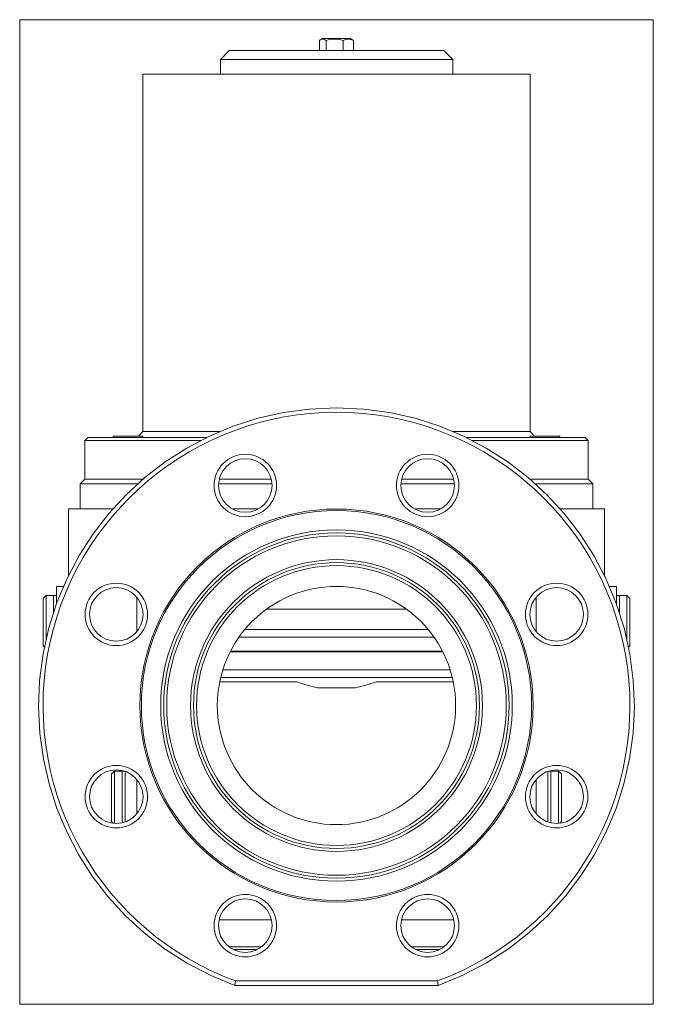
# Model space of a CAD drawing. Extents: x 6.9 to 15.3, y 2.1 to 15.1.
import ezdxf
from ezdxf.xclip import XClip

# ---------------------------------------------------------------- set-up
doc = ezdxf.new("R2010")
doc.units = 0
doc.header["$MEASUREMENT"] = 0
doc.header["$XCLIPFRAME"] = 2
doc.layers.get('0').update_dxf_attribs({"linetype": 'CONTINUOUS'})
for name, color, linetype in [('CEWKA_80', 7, 'CONTINUOUS'), ('WA_031_01_00_010', 7, 'CONTINUOUS'), ('WA_031_01_00_012', 7, 'CONTINUOUS'), ('WA_080_01_00_001', 7, 'CONTINUOUS'), ('WA_080_01_01_001', 7, 'CONTINUOUS'), ('WA_080_01_02_003', 7, 'CONTINUOUS'), ('WA_080_01_02_005', 7, 'CONTINUOUS'), ('WA_080_01_07_001', 7, 'CONTINUOUS'), ('WA_091_01_00_005', 7, 'CONTINUOUS'), ('WA_112_01_03B_G_', 7, 'CONTINUOUS'), ('Ś-006M6X12SZEŚC_', 7, 'CONTINUOUS'), ('Ś-027IMBUSM6X18', 7, 'CONTINUOUS')]:
    doc.layers.add(name, color=color, linetype=linetype)

# ---------------------------------------------------------------- blocks, each defined once
blk = doc.blocks.new('SE1')
at = {"layer": 'CEWKA_80', "color": 7, "linetype": 'CONTINUOUS', "lineweight": 0}
for p, q in [((8.576, 14.415), (13.694, 14.415)), ((8.576, 14.415), (8.576, 9.69)), ((13.694, 9.69), (13.694, 14.415)), ((8.576, 9.69), (9.592, 9.69)), ((12.678, 9.69), (13.694, 9.69))]:
    blk.add_line(p, q, dxfattribs=at)
at = {"layer": 'WA_031_01_00_010', "color": 7, "linetype": 'CONTINUOUS', "lineweight": 0}
for p, q in [((7.297, 7.525), (7.257, 7.485)), ((7.257, 7.485), (7.257, 6.856)), ((7.297, 7.525), (7.297, 6.943)), ((7.395, 7.525), (7.297, 7.525)), ((7.395, 7.525), (7.395, 7.297)), ((14.875, 7.525), (14.875, 7.297)), ((14.974, 7.525), (14.875, 7.525)), ((15.013, 7.485), (14.974, 7.525)), ((14.974, 7.525), (14.974, 6.943)), ((15.013, 7.485), (15.013, 6.856)), ((7.257, 6.856), (7.274, 6.838)), ((14.996, 6.838), (15.013, 6.856)), ((8.202, 5.202), (8.163, 5.163)), ((8.163, 5.163), (8.163, 4.533)), ((8.202, 5.202), (8.202, 4.509)), ((8.301, 5.202), (8.202, 5.202)), ((8.301, 5.202), (8.301, 4.517)), ((13.97, 5.202), (13.97, 4.517)), ((14.068, 5.202), (13.97, 5.202)), ((14.108, 5.163), (14.068, 5.202)), ((14.068, 5.202), (14.068, 4.509)), ((14.108, 5.163), (14.108, 4.533)), ((8.163, 4.533), (8.185, 4.511)), ((14.086, 4.511), (14.108, 4.533))]:
    blk.add_line(p, q, dxfattribs=at)
at = {"layer": 'WA_031_01_00_012', "color": 7, "linetype": 'CONTINUOUS', "lineweight": 0}
for p, q in [((7.395, 7.525), (7.395, 7.297)), ((7.434, 7.525), (7.395, 7.525)), ((14.875, 7.525), (14.836, 7.525)), ((14.875, 7.525), (14.875, 7.297)), ((8.301, 5.202), (8.301, 4.517)), ((8.328, 5.202), (8.301, 5.202)), ((13.97, 5.202), (13.942, 5.202)), ((13.97, 5.202), (13.97, 4.517))]:
    blk.add_line(p, q, dxfattribs=at)
at = {"layer": 'WA_080_01_00_001', "color": 7, "linetype": 'CONTINUOUS', "lineweight": 0}
for p, q in [((8.576, 9.69), (8.517, 9.631)), ((9.592, 9.69), (8.576, 9.69)), ((13.694, 9.69), (12.678, 9.69)), ((13.753, 9.631), (13.694, 9.69)), ((7.848, 9.611), (7.808, 9.572)), ((9.34, 9.572), (7.808, 9.572)), ((7.808, 9.572), (7.808, 9.06)), ((7.848, 9.611), (9.419, 9.611)), ((12.851, 9.611), (14.423, 9.611)), ((14.462, 9.572), (12.93, 9.572)), ((14.462, 9.572), (14.423, 9.611)), ((14.462, 9.06), (14.462, 9.572)), ((8.576, 9.06), (7.808, 9.06)), ((10.275, 9.06), (9.585, 9.06)), ((12.685, 9.06), (11.996, 9.06)), ((14.462, 9.06), (13.694, 9.06))]:
    blk.add_line(p, q, dxfattribs=at)
at = {"layer": 'WA_080_01_01_001', "color": 7, "linetype": 'CONTINUOUS', "lineweight": 0}
blk.add_line((9.605, 6.438), (12.666, 6.438), dxfattribs=at)
at = {"layer": 'WA_080_01_02_003', "color": 7, "linetype": 'CONTINUOUS', "lineweight": 0}
for p, q in [((12.542, 6.777), (9.729, 6.777)), ((12.637, 6.541), (9.633, 6.541))]:
    blk.add_line(p, q, dxfattribs=at)
at = {"layer": 'WA_080_01_02_005', "color": 7, "linetype": 'CONTINUOUS', "lineweight": 0}
blk.add_line((10.208, 7.341), (12.062, 7.341), dxfattribs=at)
at = {"layer": 'WA_080_01_07_001', "color": 7, "linetype": 'CONTINUOUS', "lineweight": 0}
for p, q in [((9.922, 7.072), (12.349, 7.072)), ((12.424, 6.974), (9.847, 6.974)), ((9.735, 6.789), (12.536, 6.789))]:
    blk.add_line(p, q, dxfattribs=at)
at = {"layer": 'WA_091_01_00_005', "color": 7, "linetype": 'CONTINUOUS', "lineweight": 0}
for p, q in [((9.718, 14.73), (9.6, 14.611)), ((9.718, 14.73), (12.553, 14.73)), ((12.671, 14.611), (12.553, 14.73)), ((9.6, 14.611), (9.6, 14.415)), ((9.6, 14.611), (12.671, 14.611)), ((12.671, 14.415), (12.671, 14.611))]:
    blk.add_line(p, q, dxfattribs=at)
at = {"layer": 'WA_112_01_03B_G_', "color": 7, "linetype": 'CONTINUOUS', "lineweight": 0}
for p, q in [((7.808, 9.06), (7.749, 9.001)), ((7.749, 9.001), (7.749, 8.667)), ((7.749, 9.001), (8.509, 9.001)), ((7.808, 9.06), (8.576, 9.06)), ((9.576, 9.001), (10.283, 9.001)), ((9.585, 9.06), (10.275, 9.06)), ((11.987, 9.001), (12.694, 9.001)), ((11.996, 9.06), (12.685, 9.06)), ((13.694, 9.06), (14.462, 9.06)), ((13.761, 9.001), (14.521, 9.001)), ((14.521, 9.001), (14.462, 9.06)), ((14.521, 8.667), (14.521, 9.001)), ((7.592, 8.667), (7.592, 7.784)), ((8.177, 8.667), (7.592, 8.667)), ((10.097, 8.667), (9.768, 8.667)), ((12.509, 8.667), (12.18, 8.667)), ((14.093, 8.667), (14.679, 8.667)), ((14.679, 7.784), (14.679, 8.667)), ((7.527, 7.643), (7.434, 7.643)), ((7.434, 7.643), (7.434, 7.411)), ((14.836, 7.643), (14.744, 7.643)), ((14.836, 7.643), (14.836, 7.411)), ((8.497, 7.052), (8.497, 7.497)), ((13.773, 7.049), (13.773, 7.499)), ((9.592, 6.383), (10.613, 6.383)), ((11.658, 6.383), (12.678, 6.383)), ((10.883, 6.304), (11.387, 6.304)), ((8.34, 4.528), (8.34, 5.198)), ((8.497, 4.64), (8.497, 5.085)), ((13.773, 4.639), (13.773, 5.084)), ((13.93, 5.198), (13.93, 4.528)), ((10.272, 3.233), (9.584, 3.233)), ((12.684, 3.233), (11.995, 3.233)), ((9.712, 2.879), (10.148, 2.879)), ((12.122, 2.879), (12.559, 2.879)), ((9.775, 2.84), (10.085, 2.84)), ((12.185, 2.84), (12.496, 2.84)), ((9.802, 2.426), (9.792, 2.367)), ((12.478, 2.367), (9.792, 2.367)), ((9.802, 2.426), (12.468, 2.426)), ((12.478, 2.367), (12.468, 2.426))]:
    blk.add_line(p, q, dxfattribs=at)
for centre, radius in [((9.93, 8.978), 0.413), ((12.34, 8.978), 0.413), ((9.93, 8.978), 0.354), ((12.34, 8.978), 0.354), ((11.135, 6.068), 2.598), ((11.135, 6.068), 2.579), ((11.135, 6.068), 2.323), ((11.135, 6.068), 2.283), ((11.135, 6.068), 2.244), ((11.135, 6.068), 1.929), ((11.135, 6.068), 1.89), ((11.135, 6.068), 1.85), ((8.225, 7.273), 0.413), ((14.045, 7.273), 0.413), ((8.225, 7.273), 0.354), ((11.135, 6.068), 1.575), ((14.045, 7.273), 0.354), ((8.225, 4.863), 0.413), ((8.225, 4.863), 0.354), ((14.045, 4.863), 0.413), ((14.045, 4.863), 0.354), ((9.93, 3.158), 0.413), ((12.34, 3.158), 0.413), ((9.93, 3.158), 0.354), ((12.34, 3.158), 0.354)]:
    blk.add_circle(centre, radius, dxfattribs=at)
for radius, start, end in [(3.937, 289.9484, 250.0516), (3.878, 290.1013, 249.8987)]:
    blk.add_arc((11.135, 6.068), radius, start, end, dxfattribs=at)
for start_param, end_param in [(6.058167, 6.175399), (0.107787, 0.225019)]:
    blk.add_ellipse((11.135, 10.338), major_axis=(0, -4.057), ratio=0.57735, start_param=start_param, end_param=end_param, dxfattribs=at)
at = {"layer": 'Ś-006M6X12SZEŚC_', "color": 7, "linetype": 'CONTINUOUS', "lineweight": 0}
for p, q in [((10.91, 14.863), (10.91, 14.73)), ((10.95, 14.887), (10.922, 14.871)), ((10.95, 14.887), (11.32, 14.887)), ((10.997, 14.863), (10.997, 14.73)), ((11.222, 14.863), (11.222, 14.73)), ((11.348, 14.871), (11.32, 14.887)), ((11.36, 14.863), (11.36, 14.73))]:
    blk.add_line(p, q, dxfattribs=at)
for centre, radius, start, end in [((11.109, 14.508), 0.372, 72.388, 107.6323), ((11.291, 14.734), 0.146, 61.7415, 118.3244)]:
    blk.add_arc(centre, radius, start, end, dxfattribs=at)
blk.add_open_spline([(10.91, 14.863), (10.917, 14.868), (10.924, 14.873), (10.939, 14.879), (10.946, 14.88), (10.961, 14.88), (10.968, 14.879), (10.983, 14.872), (10.99, 14.868), (10.997, 14.863)], degree=3, knots=[0, 0, 0, 0, 0.25, 0.25, 0.5, 0.5, 0.75, 0.75, 1, 1, 1, 1], dxfattribs=at)
blk.add_open_spline([(11.36, 14.863), (11.356, 14.866), (11.352, 14.869), (11.348, 14.871)], degree=3, dxfattribs=at)
at = {"layer": 'Ś-027IMBUSM6X18', "color": 7, "linetype": 'CONTINUOUS', "lineweight": 0}
for p, q in [((8.577, 9.631), (8.183, 9.631)), ((8.183, 9.631), (8.183, 9.611)), ((8.577, 9.611), (8.577, 9.631)), ((14.087, 9.631), (13.694, 9.631)), ((13.694, 9.631), (13.694, 9.611)), ((14.087, 9.611), (14.087, 9.631))]:
    blk.add_line(p, q, dxfattribs=at)

msp = doc.modelspace()

# ---------------------------------------------------------------- block references
at = {"color": 0, "lineweight": 0}
ref = msp.add_blockref('SE1', (0, 0), dxfattribs=at)
XClip(ref).set_block_clipping_path([(6.948188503, 2.1173447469), (15.3222043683, 15.1370293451)])
ref.dxf.unprotected_set("ltscale", 0)

doc.saveas('drawing.dxf')
